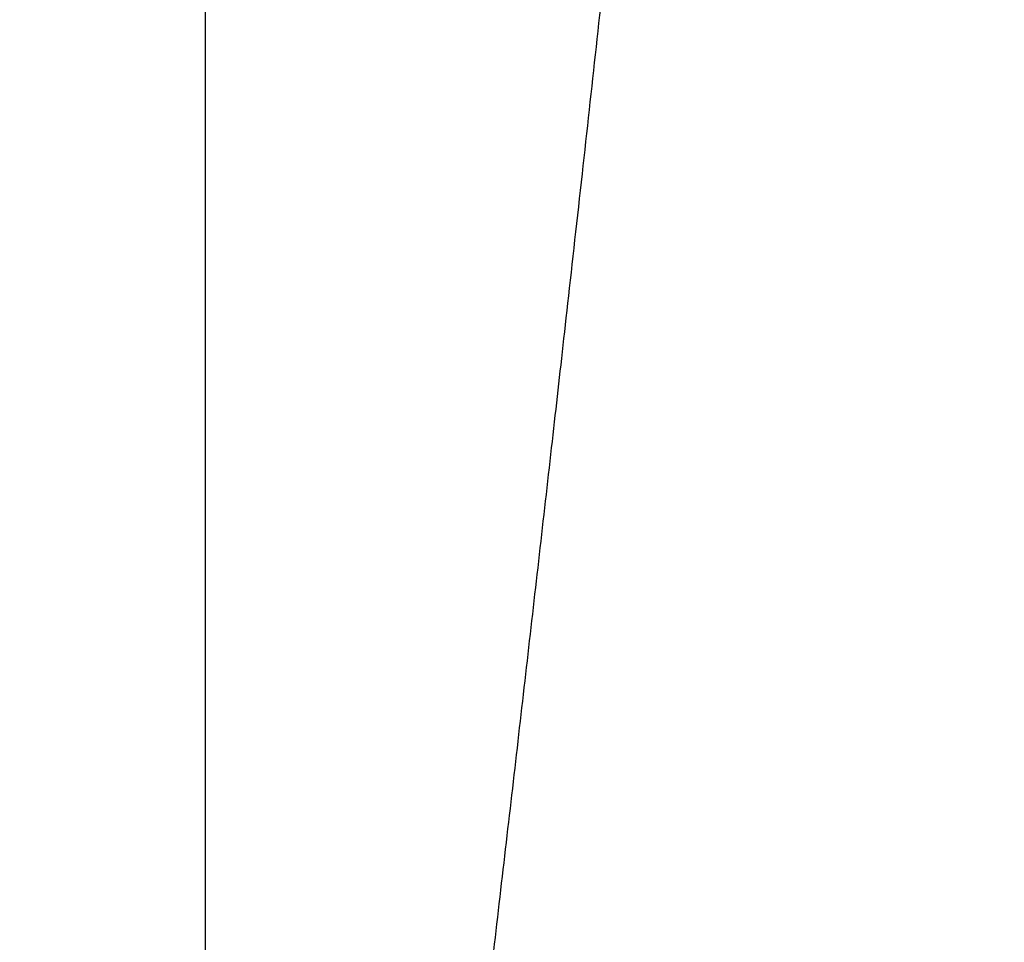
# Model space of a CAD drawing. Header units: millimetres. Extents: x -761 to -147, y -807 to -217.
# Tile 255 of 256: x -687.17 to -685.79, y -643.55 to -642.26. Entities that reach past the tile are written whole.
import ezdxf

# ---------------------------------------------------------------- set-up
doc = ezdxf.new("R2010")
doc.units = ezdxf.units.MM
doc.layers.add('Calque 16', color=7, linetype='Continuous', true_color=0x343231)

msp = doc.modelspace()

# ---------------------------------------------------------------- linework, layer by layer
at = {"layer": 'Calque 16'}
for points, weights in [([(-676.5734, -612.3288, -25.5123), (-676.1243, -641.2886, -23.0404), (-709.1617, -642.588, -22.84)], [1, 0.718177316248, 1]), ([(-676.6223, -613.0683, -35.9713), (-675.9744, -642.1833, -33.3391), (-709.2065, -643.4856, -33.084)], [1, 0.716128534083, 1])]:
    msp.add_rational_spline(points, weights, degree=2, dxfattribs=at)
msp.add_rational_spline([(-701.4455, -618.2024, 117.8903), (-701.2957, -618.2537, 117.4928), (-700.309, -618.5906, 114.8701), (-698.5993, -619.1654, 110.2683), (-697.0731, -619.6757, 106.0377), (-696.3665, -619.9136, 104.042), (-695.2438, -620.292, 100.8687), (-694.1458, -620.6651, 97.6758), (-693.0839, -621.0422, 94.419), (-692.4872, -621.2538, 92.5886), (-691.6608, -621.5542, 89.977), (-690.6319, -621.9482, 86.5047), (-690.1771, -622.1283, 84.8946), (-689.9565, -622.2191, 84.0851), (-689.6946, -622.3258, 83.1269), (-689.1938, -622.5407, 81.2138), (-688.6496, -622.8075, 78.8821), (-688.3259, -622.9875, 77.3452), (-688.1765, -623.0758, 76.5998), (-687.7912, -623.3126, 74.6158), (-687.2716, -623.7158, 71.3753), (-686.9593, -624.119, 68.413), (-686.8411, -624.3112, 67.0421), (-686.6894, -624.5589, 65.2764), (-686.5855, -624.8095, 63.5529), (-686.508, -625.0579, 61.8539), (-686.4232, -625.3321, 59.9805), (-686.3291, -625.805, 56.749), (-686.2802, -626.25, 53.5674), (-686.2631, -626.4354, 52.1963), (-686.2496, -626.5807, 51.1211), (-686.2262, -626.894, 48.7516), (-686.1952, -627.3425, 45.1084), (-686.1656, -627.7783, 41.2598), (-686.1394, -628.1713, 37.508), (-686.1192, -628.4772, 34.4014), (-686.1039, -628.7132, 31.916), (-686.091, -628.9134, 29.7586), (-686.0773, -629.1293, 27.3716), (-686.0582, -629.4343, 23.9113), (-686.0359, -629.8008, 19.6208), (-686.0195, -630.0829, 16.2091), (-686.0115, -630.222, 14.5069), (-685.9817, -630.7437, 8.1221), (-685.9557, -631.2423, 1.7608), (-685.9323, -631.7377, -4.5745), (-685.9158, -632.0847, -9.011), (-685.8988, -632.4752, -14.0206), (-685.8789, -632.9765, -20.3858), (-685.873, -633.1305, -22.3331), (-685.8691, -633.2392, -23.7014), (-685.8592, -633.514, -27.1562), (-685.8412, -634.1085, -34.5294), (-685.8352, -635.1143, -45.9685), (-685.8606, -636.134, -56.1339), (-685.9057, -637.0806, -64.5791), (-685.9644, -638.0402, -72.5115), (-686.0406, -639.0272, -79.9371), (-686.13, -640.0273, -86.8606), (-686.2313, -641.0794, -93.7948), (-686.3837, -642.5186, -102.6111), (-686.5321, -643.792, -109.7351), (-686.6123, -644.4548, -113.2933), (-686.644, -644.7161, -114.6964), (-686.6765, -644.9815, -116.0987), (-686.71, -645.2508, -117.5002)], [0.881514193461, 0.881457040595, 0.88107962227, 0.880408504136, 0.87975988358, 0.879434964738, 0.878914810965, 0.878366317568, 0.877666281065, 0.877273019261, 0.876656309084, 0.875578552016, 0.874968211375, 0.874640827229, 0.874259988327, 0.873426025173, 0.872256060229, 0.871442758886, 0.871044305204, 0.869977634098, 0.868235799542, 0.866952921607, 0.866447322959, 0.865794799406, 0.865299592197, 0.864917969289, 0.864497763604, 0.863994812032, 0.863722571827, 0.863630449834, 0.863555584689, 0.86344271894, 0.863287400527, 0.863122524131, 0.862965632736, 0.862834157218, 0.862728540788, 0.862634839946, 0.862529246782, 0.862371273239, 0.862165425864, 0.861988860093, 0.86189711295, 0.86155312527, 0.861158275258, 0.860695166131, 0.860372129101, 0.859964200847, 0.859397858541, 0.859217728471, 0.859088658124, 0.858762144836, 0.858027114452, 0.856800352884, 0.855670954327, 0.854729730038, 0.853851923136, 0.853043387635, 0.852307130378, 0.851584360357, 0.8506950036, 0.85001657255, 0.849689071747, 0.849560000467, 0.849432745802, 0.849307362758], degree=3, knots=[-7.67145, -7.67145, -7.67145, -7.67145, -6.45002, 0.380139, 6.411369, 6.411369, 6.411369, 15.987594, 15.987594, 15.987594, 21.363673, 23.577317, 25.765821, 25.765821, 25.765821, 28.367357, 30.865312, 31.793483, 32.276708, 32.751841, 36.791883, 40.390801, 40.390801, 40.390801, 45.011281, 45.011281, 45.011281, 50.077522, 53.926305, 53.926305, 53.926305, 56.956609, 60.655652, 64.303666, 67.951681, 71.485703, 73.366133, 75.246563, 77.825427, 80.404292, 85.484127, 90.563963, 90.563963, 90.563963, 109.614853, 109.614853, 109.614853, 122.940603, 124.684072, 128.810854, 128.810854, 128.810854, 139.243721, 151.129438, 163.734909, 170.442841, 177.150772, 188.205692, 193.408015, 198.610338, 209.701713, 220.793087, 220.793087, 220.793087, 225.164218, 225.164218, 225.164218, 225.164218], dxfattribs=at)
msp.add_open_spline([(-686.9088, -633.0576, -106.9067), (-686.9086, -641.3626, -106.9067), (-686.9088, -649.6677, -106.9067), (-686.9088, -657.9726, -106.9067)], degree=3, dxfattribs=at)

doc.saveas('drawing.dxf')
